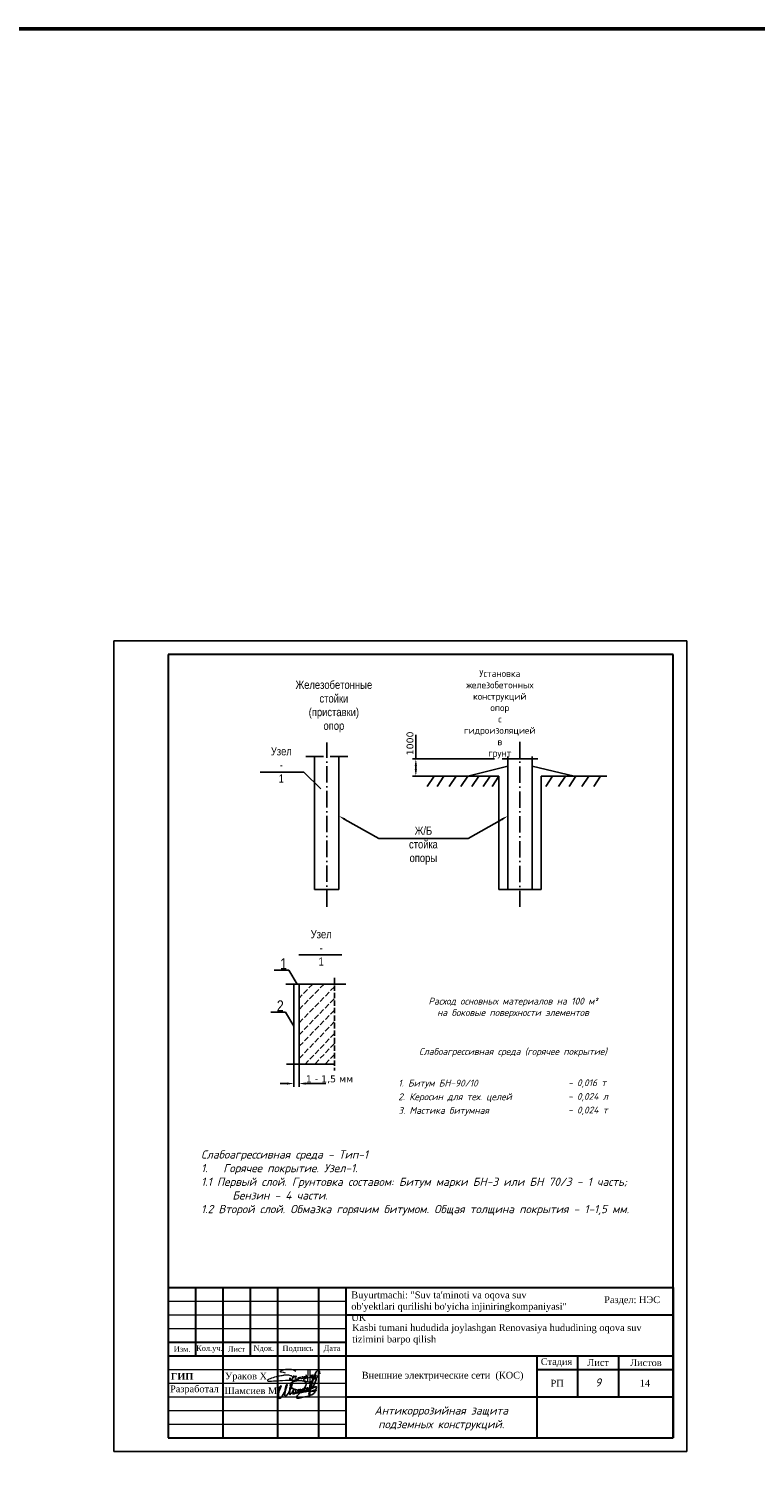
# Model space of a CAD drawing. Header units: metres. Extents: x 703615 to 712205, y 4306166 to 4311183.
# Tile 105 of 256: x 709587 to 709853, y 4306625 to 4307156. Entities that reach past the tile are written whole.
import ezdxf

# ---------------------------------------------------------------- set-up
doc = ezdxf.new("R2010")
doc.units = ezdxf.units.M
doc.header["$LTSCALE"] = 0.5
doc.linetypes.add('ACAD_ISO10W100', pattern=[18, 12, -3, 0, -3])
doc.linetypes.add('JIS_02_4.0', pattern=[5.5, 4, -1.5])
for name, color, linetype, lineweight in [('Графа', 7, 'Continuous', 30), ('Графа 20', 7, 'Continuous', 20), ('ПЛАН', 250, 'Continuous', 30), ('Слой размерная', 7, 'Continuous', 13), ('Формат', 7, 'Continuous', 25)]:
    doc.layers.add(name, color=color, linetype=linetype, lineweight=lineweight)
doc.layers.add('Таблицы', color=7, linetype='Continuous')
doc.layers.add('Титульный лист', color=7, linetype='Continuous')
doc.styles.add('--Стиль ЭОМ', font='isocpeui.ttf')
doc.styles.add('Arial Narrow', font='isocpeur.ttf')
doc.styles.add('Arial UPS', font='times.ttf', dxfattribs={"height": 2.5})
doc.styles.add('ISOCPEUR', font='isocpeui.ttf')
doc.styles.add('ISOCPEUR текстовый', font='isocpeur.ttf', dxfattribs={"width": 0.8, "oblique": 15})
doc.styles.add('Narrow', font='ARIALN.TTF')
doc.styles.get("Standard").update_dxf_attribs({"font": 'times.ttf'})
doc.styles.add('Times new roman', font='timesbd.ttf', dxfattribs={"height": 3})
doc.styles.add('Verdana', font='verdana.ttf')
doc.styles.add('ГОСТ300', font='isocpeur.ttf')

# ---------------------------------------------------------------- blocks, each defined once
blk = doc.blocks.new('A$C194E077B')
at = {"color": 5, "lineweight": 20}
for points in [[(42, -99), (83, -76), (96, -68), (110, -53), (122, -42), (131, -27), (137, -5), (137, 22), (125, 42), (110, 57), (100, 67), (80, 78), (58, 91), (13, 103), (-19, 112), (-87, 112), (-127, 112), (-231, 105), (-249, 100), (-271, 100), (-317, 88), (-348, 80), (-409, 70), (-436, 66), (-497, 49), (-543, 37), (-617, 24), (-665, 5), (-728, -12), (-787, -37), (-841, -58), (-859, -64), (-880, -77), (-894, -91), (-904, -101), (-904, -112), (-894, -123), (-871, -130), (-840, -134), (-808, -134), (-760, -134), (-737, -134), (-654, -127), (-612, -124), (-491, -116), (-389, -109), (-287, -102), (-158, -97), (-39, -97), (85, -89), (174, -89), (222, -82), (269, -75), (318, -67), (369, -63), (369, -63)], [(-162, 200), (-240, 221), (-364, 241), (-364, 276), (-310, 307), (-248, 324), (-145, 351), (-37, 351), (76, 351), (195, 319), (266, 278)], [(0, 0), (0, -92)], [(41, 2), (41, -98)], [(203, -24), (196, 1), (191, 21), (185, 44), (185, 65), (176, 81), (169, 93), (189, 73), (200, 70), (220, 70), (242, 70), (259, 75), (272, 78), (279, 90), (279, 70), (274, 51), (262, 26), (252, 0), (252, -16), (261, -33), (282, -45), (303, -50), (329, -43), (347, -33), (361, -19), (368, -6), (371, 33), (368, -6), (372, -22), (382, -27), (392, -33), (406, -29), (418, -26), (433, -12), (438, -3), (438, 39), (438, -3), (453, -18), (464, -25), (477, -25), (504, -20), (521, -3), (528, 9), (524, 23), (522, 41), (522, 48), (526, 55), (535, 63), (549, 63), (569, 49), (579, 25), (585, 1), (580, -18), (565, -26), (549, -26), (531, -8), (528, 9)], [(835, 300), (835, -171), (799, -177), (729, -165), (620, -121), (593, -75), (602, -42), (665, -20), (730, 7), (798, 17), (885, 36), (885, 36), (905, 45)], [(593, 2), (615, 20), (621, 30), (635, 45), (637, 70), (635, 45), (635, 19), (646, 1), (664, -10), (680, -10), (701, 0), (705, 13), (705, 35), (699, 66), (686, 94), (680, 122)], [(682, 123), (691, 107), (705, 87), (717, 87)], [(748, 299), (746, -138)], [(898, 116), (898, 60), (906, 31), (917, -11)], [(910, 55), (903, 116)], [(952, -13), (967, 14), (978, 53), (978, 112), (973, 131)], [(962, 114), (967, 97), (978, 53), (987, 20), (1013, 5), (1032, 10), (1061, 39), (1076, 96), (1076, 123), (1074, 180)], [(1064, 182), (1056, 151), (1045, 113), (1045, 80), (1055, 46), (1070, 20), (1088, 9), (1109, 9), (1132, 31), (1138, 57), (1138, 93)]]:
    blk.add_lwpolyline(points, dxfattribs=at)
for centre, radius, start, end in [((681, 122), 1.13, 41.39997, 190.58974), ((901, 116), 2.8, 15.30984, 164.56011), ((899, 54), 10.7, 301.20706, 10.14963), ((979, 116), 16.6, 111.912, 188.61507), ((1068, 178), 5.72, 18.18012, 138.99147), ((935, -4), 19.1, 202.86254, 330.92742)]:
    blk.add_arc(centre, radius, start, end, dxfattribs=at)
blk = doc.blocks.new('подпись')
at = {"color": 5, "lineweight": 25, "ltscale": 100}
for points in [[(0, 0), (-197, 126), (-197, 309), (-123, 591), (567, 1632), (953, 2109), (1273, 2414), (1527, 2589), (1215, 1792), (928, 1029), (653, 301), (452, -351), (337, -1266), (279, -1948), (312, -2490), (402, -2825), (550, -3092), (838, -3149), (1109, -3069), (1379, -2844), (1823, -2349), (2373, -1422), (2702, -820), (3274, 231), (3712, 1254), (3950, 2044), (4122, 2646), (4211, 2957), (4211, 3165), (4040, 3165), (3851, 2974), (3638, 2341), (3506, 1674), (3350, 976), (3274, 231), (3120, -1415), (3120, -1857), (3317, -2036), (3605, -2048), (3851, -1891), (4171, -1590), (4828, -736), (5198, -126), (5526, 553), (5978, 1354), (6150, 1952), (6273, 2417), (6429, 2974), (6479, 3340), (6421, 3531), (6214, 3468), (6044, 3207), (5855, 2707), (5740, 2219), (5543, 1396), (5452, 721), (5411, -824), (5461, -1293), (5617, -1293), (5822, -1224), (5929, -1113), (6273, -759), (6627, -458), (6988, -4), (7045, 320), (6939, 431), (6799, 332), (6709, 53), (6700, -324), (6717, -835), (6955, -991), (7218, -1090), (7530, -1056), (7694, -915), (7834, -793), (8039, -515), (8113, -294), (8146, 53), (8129, 576), (7965, 831), (7710, 907), (7407, 862), (7218, 698), (7054, 351), (7012, -4), (7054, -324), (7210, -671), (7456, -747), (7694, -660), (7883, -515), (8055, -370), (8146, -202), (8211, -4), (8129, 65), (7973, -160), (7990, -469), (8055, -770), (8417, -824), (8712, -759), (8967, -637), (9230, -458), (9509, -225), (9780, -15), (9977, 286), (10034, 629), (9977, 831), (9706, 907), (9468, 785), (9279, 553), (9098, 198), (9041, -149), (9090, -435), (9369, -602), (9706, -648), (9911, -480), (10174, -225), (10420, 42), (10510, 297), (10584, 698), (10568, 919), (10420, 1029), (10207, 976), (10010, 698), (9886, 419), (9854, 19), (9886, -271), (10108, -435), (10412, -458), (10855, -458), (11085, -347), (11274, -149), (11545, 88), (11791, 343), (11865, 530), (11800, 896), (11520, 1098), (11241, 1098), (11052, 907), (10962, 553), (11020, 187), (11274, -191), (11611, -271), (12013, -206), (12284, -46), (12596, 210), (12842, 507), (13056, 896), (13064, 1239), (12933, 1437), (12686, 1510), (12407, 1510), (12169, 1251), (12046, 946), (12071, 358), (12292, 92), (12686, -76), (13105, -8), (13524, 259), (13779, 480), (13959, 751), (13992, 1163), (14008, 1575), (13828, 1742), (13549, 1720), (13302, 1476), (13261, 1174), (13327, 717), (13639, 595), (14017, 648), (14362, 782), (14731, 961), (15125, 1228), (15511, 1540), (15955, 2143), (16685, 3313), (17038, 4339), (17548, 5552), (17580, 6032), (17392, 6143), (17194, 6143), (16833, 5990), (16193, 5479), (15462, 4778), (15068, 4042), (14772, 3424), (14616, 2547), (14575, 1575), (14534, -259), (14624, -1304), (14608, -1571), (14509, -1796), (14378, -1750), (14378, -1449), (14821, 583), (15035, 1498), (15240, 2360), (16053, 5014), (16858, 7447), (17203, 8388), (17548, 9017), (17942, 9475), (18172, 9647), (18574, 9475), (18829, 9334), (19058, 8846), (19149, 8160)], [(14813, -2173), (13228, -2295), (12276, -2455), (10970, -2715), (9780, -2959), (9016, -3058), (8614, -2879), (8515, -2555), (8819, -2032), (9180, -1590), (9599, -1129), (10954, 61), (11537, 782), (12276, 1910), (12785, 2795), (12982, 3378), (13007, 3779), (12842, 4164), (12440, 4484), (11980, 4724), (11052, 4945), (9525, 5029), (7850, 4785), (6725, 4362), (5978, 3759), (5699, 3115), (5715, 2555), (5855, 2131), (6339, 1670), (6963, 1285), (8031, 946), (9985, 480), (11405, 252), (12851, 210), (14312, 153), (14780, 175)], [(14756, 172), (16102, 122), (16866, 194), (17342, 294), (17531, 404), (17416, 522), (16973, 572), (16603, 553), (16119, 435), (15404, 153), (14945, -65), (14608, -267), (14370, -477), (14238, -785), (14206, -1216), (14353, -1502), (14977, -1605), (15593, -1453), (16004, -1266), (16423, -927), (16726, -557), (16907, -175), (17104, 362), (17285, 824), (17531, 1521), (17638, 2009), (17498, 2238), (17104, 2219), (16464, 1842), (15823, 1502), (15437, 1373), (15347, 1350), (15306, 1350)]]:
    blk.add_lwpolyline(points, dxfattribs=at)
blk = doc.blocks.new('shtamp')
at = {"layer": 'Графа'}
for p, q in [((-958.64, -109.4), (-773.64, -109.4)), ((-958.64, -109.4), (-958.64, -164.4)), ((-948.64, -109.4), (-948.64, -134.4)), ((-938.64, -109.4), (-938.64, -164.4)), ((-928.64, -109.4), (-928.64, -134.4)), ((-918.64, -109.4), (-918.64, -164.4)), ((-903.64, -109.4), (-903.64, -164.4)), ((-893.64, -109.4), (-893.64, -164.4)), ((-773.64, -109.4), (-773.64, -164.4)), ((-893.64, -119.4), (-773.64, -119.4)), ((-958.64, -129.4), (-893.64, -129.4)), ((-958.64, -134.4), (-773.64, -134.4)), ((-823.64, -134.4), (-823.64, -164.4)), ((-808.64, -134.4), (-808.64, -149.4)), ((-793.64, -134.4), (-793.64, -149.4)), ((-823.64, -139.4), (-773.64, -139.4)), ((-893.64, -149.4), (-773.64, -149.4)), ((-958.64, -164.4), (-773.64, -164.4))]:
    blk.add_line(p, q, dxfattribs=at)
at = {"layer": 'Графа 20'}
for p, q in [((-958.64, -114.4), (-893.64, -114.4)), ((-958.64, -119.4), (-893.64, -119.4)), ((-958.64, -124.4), (-893.64, -124.4)), ((-958.64, -139.4), (-893.64, -139.4)), ((-958.64, -144.4), (-893.64, -144.4)), ((-958.64, -149.4), (-893.64, -149.4)), ((-958.64, -154.4), (-893.64, -154.4)), ((-958.64, -159.4), (-893.64, -159.4))]:
    blk.add_line(p, q, dxfattribs=at)
at = {"color": 7, "lineweight": 30, "xscale": 0.008941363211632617, "yscale": 0.008941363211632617, "zscale": 0.008941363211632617}
blk.add_blockref('A$C194E077B', (-914.26, -142.47), dxfattribs=at)
at = {"color": 0, "linetype": 'ByBlock', "lineweight": 25, "xscale": 0.0008018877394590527, "yscale": 0.0008018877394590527, "zscale": 0.0008018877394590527}
blk.add_blockref('подпись', (-918.5, -147.47), dxfattribs=at)
at = {"layer": 'ПЛАН', "color": 18, "lineweight": 9, "true_color": 0x000000, "insert": (-957.73, -140.68), "char_height": 2.5, "width": 7.3567, "attachment_point": 1, "line_spacing_factor": 0.6, "style": 'Times new roman'}
blk.add_mtext('ГИП', dxfattribs=at)
at = {"layer": 'Слой размерная', "color": 7, "linetype": 'Continuous', "lineweight": 20, "char_height": 2.5, "attachment_point": 5}
for s, insert, width in [('{\\fISOCPEUR|b1|i1|c204|p34;\\H0.8333x;\\C256; }Раздел: НЭС', (-789.38, -114.18), 21.2008), ('{\\fTimes New Roman|b0|i0|c204|p18;Стадия}', (-816.39, -136.85, -293.72), 20), ('{\\fTimes New Roman|b0|i0|c204|p18;Лист}', (-801.14, -136.85, -293.72), 15), ('{\\fTimes New Roman|b0|i0|c204|p18;Листов}', (-783.64, -136.9, -293.72), 20)]:
    blk.add_mtext(s, dxfattribs=dict(at, insert=insert, width=width))
at = {"layer": 'Слой размерная', "color": 7, "lineweight": 20, "attachment_point": 5}
for s, insert, char_height, width in [('{\\fTimes New Roman|b0|i0|c204|p18;Изм.}', (-953.59, -131.9), 2, 10.0865), ('{\\fTimes New Roman|b0|i0|c204|p18;Кол.уч.}', (-943.59, -131.9), 2, 9.9135), ('{\\fTimes New Roman|b0|i0|c204|p18;Лист}', (-933.64, -131.9), 2, 10), ('{\\fTimes New Roman|b0|i0|c0|p18;N\\fTimes New Roman|b0|i0|c204|p18;док.}', (-923.64, -131.86), 2, 10), ('{\\fTimes New Roman|b0|i0|c204|p18;Подпись}', (-911.14, -131.9), 2, 15), ('{\\fTimes New Roman|b0|i0|c204|p18;Дата}', (-898.64, -131.9), 2, 10), ('{\\fTimes New Roman|b0|i0|c204|p18;РП}', (-816.15, -144.4, -293.72), 2.5, 20), ('14', (-783.99, -144.4, -293.72), 2.5, 20)]:
    blk.add_mtext(s, dxfattribs=dict(at, insert=insert, char_height=char_height, width=width))
at = {"layer": 'Таблицы', "ltscale": 0.6, "insert": (-858.13, -141.89), "char_height": 2.5, "width": 68.985, "attachment_point": 5, "style": 'ISOCPEUR текстовый'}
blk.add_mtext('{\\fTimes New Roman|b0|i0|c204|p18;\\Q0;\\W1;\\C7;Внешние электрические сети\\fTimes New Roman|b0|i0|c0|p18; \\fTimes New Roman|b0|i0|c204|p18; (КОС)}', dxfattribs=at)
at = {"layer": 'Титульный лист', "linetype": 'Continuous', "ltscale": 1000, "char_height": 2.5, "attachment_point": 1, "style": 'Arial UPS'}
for s, insert, width in [('\\pxql;{\\C7;Buyurtmachi: "Suv ta\'minoti va oqova suv ob\'yektlari qurilishi bo\'yicha injiniringkompaniyasi" UK}', (-891.58, -110.81), 80.0407), ('\\pxql;{\\H1.00436x;\\C7;Kasbi tumani hududida joylashgan Renovasiya hududining oqova suv\\Ptizimini barpo\\C256; qilish}', (-891.28, -122.79), 134.0404)]:
    blk.add_mtext(s, dxfattribs=dict(at, insert=insert, width=width))
at = {"layer": 'Формат', "color": 7, "ltscale": 100, "char_height": 2.5, "width": 20, "attachment_point": 5}
for s, insert in [('Ураков Х', (-930.18, -142.17)), ('Разработал', (-949.08, -146.89)), ('Шамсиев М', (-928.43, -147.17))]:
    blk.add_mtext(s, dxfattribs=dict(at, insert=insert))

msp = doc.modelspace()

# ---------------------------------------------------------------- linework, layer by layer
at = {"lineweight": 25}
for p, q in [((709617.6, 4306932.04, 321.54), (709617.6, 4306635.04, 321.54)), ((709827.6, 4306932.04, 321.54), (709617.6, 4306932.04, 321.54)), ((709827.6, 4306635.04, 321.54), (709827.6, 4306932.04, 321.54)), ((709617.6, 4306635.04, 321.54), (709827.6, 4306635.04, 321.54))]:
    msp.add_line(p, q, dxfattribs=at)
at = {"lineweight": 30}
for p, q in [((709637.6, 4306927.04, 321.54), (709637.6, 4306640.04, 321.54)), ((709822.6, 4306640.04, 321.54), (709822.6, 4306927.04, 321.54))]:
    msp.add_line(p, q, dxfattribs=at)
at = {"color": 0, "linetype": 'ByBlock', "lineweight": 30}
msp.add_line((709822.6, 4306927.04, 321.54), (709637.6, 4306927.04, 321.54), dxfattribs=at)
at = {"color": 0}
for p, q in [((709728.3, 4306888.79, 321.54), (709728.3, 4306897.66, 321.54)), ((709687.95, 4306889.67, 321.54), (709694.41, 4306889.67, 321.54)), ((709691.18, 4306889.67, 321.54), (709691.18, 4306840.96, 321.54)), ((709696.88, 4306889.67, 321.54), (709703.34, 4306889.67, 321.54)), ((709700.11, 4306840.96, 321.54), (709700.11, 4306889.67, 321.54)), ((709757.08, 4306888.79, 321.54), (709727.05, 4306888.79, 321.54)), ((709728.3, 4306884.98, 321.54), (709728.3, 4306886.29, 321.54)), ((709747.32, 4306882.48, 321.54), (709762, 4306886.15, 321.54)), ((709759.93, 4306888.79, 321.54), (709773, 4306888.79, 321.54)), ((709762, 4306889.67, 321.54), (709762, 4306840.96, 321.54)), ((709770.93, 4306840.96, 321.54), (709770.93, 4306889.67, 321.54)), ((709770.93, 4306886.16, 321.54), (709786.26, 4306882.48, 321.54)), ((709671.22, 4306883.91, 321.54), (709687.2, 4306883.91, 321.54)), ((709687.2, 4306883.91, 321.54), (709693.54, 4306877.88, 321.54)), ((709757.08, 4306882.48, 321.54), (709727.05, 4306882.48, 321.54)), ((709735.02, 4306882.48, 321.54), (709732.48, 4306878.71, 321.54)), ((709734.58, 4306882.48, 321.54), (709758.76, 4306882.48, 321.54)), ((709738.6, 4306882.48, 321.54), (709736.06, 4306878.71, 321.54)), ((709743.02, 4306882.48, 321.54), (709740.48, 4306878.71, 321.54)), ((709747.32, 4306882.48, 321.54), (709744.78, 4306878.71, 321.54)), ((709751.4, 4306882.48, 321.54), (709748.86, 4306878.71, 321.54)), ((709755.57, 4306882.48, 321.54), (709753.03, 4306878.71, 321.54)), ((709758.76, 4306882.48, 321.54), (709756.22, 4306878.71, 321.54)), ((709758.76, 4306840.96, 321.54), (709758.76, 4306882.48, 321.54)), ((709774.17, 4306882.48, 321.54), (709798.35, 4306882.48, 321.54)), ((709774.17, 4306840.96, 321.54), (709774.17, 4306882.48, 321.54)), ((709778.42, 4306882.48, 321.54), (709775.88, 4306878.71, 321.54)), ((709783.12, 4306882.48, 321.54), (709780.58, 4306878.71, 321.54)), ((709786.98, 4306882.48, 321.54), (709784.44, 4306878.71, 321.54)), ((709791.73, 4306882.48, 321.54), (709789.19, 4306878.71, 321.54)), ((709796.03, 4306882.48, 321.54), (709793.49, 4306878.71, 321.54)), ((709702.33, 4306866.63, 321.54), (709714.69, 4306859.67, 321.54)), ((709759.82, 4306866.63, 321.54), (709747.47, 4306859.67, 321.54)), ((709714.69, 4306859.67, 321.54), (709747.47, 4306859.67, 321.54)), ((709691.18, 4306840.96, 321.54), (709700.11, 4306840.96, 321.54)), ((709762, 4306840.96, 321.54), (709758.76, 4306840.96, 321.54)), ((709762, 4306840.96, 321.54), (709770.93, 4306840.96, 321.54)), ((709774.17, 4306840.96, 321.54), (709770.93, 4306840.96, 321.54)), ((709685.44, 4306817.04, 321.54), (709701.14, 4306817.04, 321.54)), ((709681.77, 4306811.38, 321.54), (709676.41, 4306811.38, 321.54)), ((709684.78, 4306806.27, 321.54), (709681.77, 4306811.38, 321.54)), ((709680.68, 4306806.27, 321.54), (709702.69, 4306806.27, 321.54)), ((709683.59, 4306806.27, 321.54), (709683.59, 4306775.45, 321.54)), ((709685.49, 4306806.27, 321.54), (709698.47, 4306806.27, 321.54)), ((709685.49, 4306775.45, 321.54), (709685.49, 4306806.27, 321.54)), ((709680.58, 4306795.97, 321.54), (709675.22, 4306795.97, 321.54)), ((709683.59, 4306790.86, 321.54), (709680.58, 4306795.97, 321.54)), ((709685.49, 4306776.9, 321.54), (709680.91, 4306776.9, 321.54)), ((709683.59, 4306775.45, 321.54), (709683.59, 4306768.58, 321.54)), ((709698.47, 4306776.9, 321.54), (709685.49, 4306776.9, 321.54)), ((709685.49, 4306775.33, 321.54), (709685.49, 4306768.58, 321.54)), ((709681.09, 4306769.83, 321.54), (709678.59, 4306769.83, 321.54)), ((709687.99, 4306769.83, 321.54), (709695.28, 4306769.83, 321.54))]:
    msp.add_line(p, q, dxfattribs=at)
at = {"color": 0, "linetype": 'ACAD_ISO10W100'}
for p, q in [((709695.65, 4306834.63, 321.54), (709695.65, 4306894.82, 321.54)), ((709766.47, 4306895.08, 321.54), (709766.47, 4306834.63, 321.54))]:
    msp.add_line(p, q, dxfattribs=at)
at = {"color": 0, "linetype": 'JIS_02_4.0'}
for p, q in [((709690.52, 4306806.27, 321.54), (709685.49, 4306801.14, 321.54)), ((709694.65, 4306806.27, 321.54), (709685.49, 4306796.95, 321.54)), ((709698.47, 4306808.56, 321.54), (709698.47, 4306774.61, 321.54)), ((709698.47, 4306805.3, 321.54), (709685.49, 4306792.02, 321.54)), ((709698.35, 4306800.89, 321.54), (709685.49, 4306787.64, 321.54)), ((709698.47, 4306796.74, 321.54), (709685.49, 4306783.38, 321.54)), ((709698.4, 4306792.42, 321.54), (709685.49, 4306778.94, 321.54)), ((709698.47, 4306788.15, 321.54), (709687.7, 4306776.9, 321.54)), ((709698.47, 4306784.49, 321.54), (709691.2, 4306776.9, 321.54)), ((709698.47, 4306780.48, 321.54), (709695.04, 4306776.9, 321.54))]:
    msp.add_line(p, q, dxfattribs=at)
at = {"color": 0, "linetype": 'ByBlock', "lineweight": 50}
msp.add_lwpolyline([(703614.91, 4307156.26), (712204.71, 4307156.26), (712204.71, 4306165.84), (703614.91, 4306165.84)], close=True, dxfattribs=at)
at = {"color": 0}
for points in [[(709727.89, 4306886.29, 321.54), (709728.72, 4306886.29, 321.54), (709728.3, 4306888.79, 321.54)], [(709727.89, 4306884.98, 321.54), (709728.72, 4306884.98, 321.54), (709728.3, 4306882.48, 321.54)], [(709702.54, 4306866.99, 321.54), (709702.13, 4306866.27, 321.54), (709700.15, 4306867.86, 321.54)], [(709759.62, 4306866.99, 321.54), (709760.03, 4306866.27, 321.54), (709762, 4306867.86, 321.54)], [(709681.09, 4306770.24, 321.54), (709681.09, 4306769.41, 321.54), (709683.59, 4306769.83, 321.54)], [(709687.99, 4306770.24, 321.54), (709687.99, 4306769.41, 321.54), (709685.49, 4306769.83, 321.54)]]:
    msp.add_solid(points, dxfattribs=at)

# ---------------------------------------------------------------- block references
at = {"color": 1, "lineweight": 50}
msp.add_blockref('shtamp', (710596.24, 4306804.44, 321.54), dxfattribs=at)

# ---------------------------------------------------------------- texts
at = {"color": 0, "style": 'Verdana'}
msp.add_text('1 - 1,5 мм ', height=2.5, dxfattribs=at).set_placement((709688.01, 4306770.29, 321.54))
at = {"color": 0}
for s, width, insert, char_height, attachment_point, style in [('Установка железобетонных конструкций опор с гидроизоляцией в грунт', 0.5554, (709759.08, 4306905.14, 321.54), 2.5, 5, 'Arial Narrow'), ('Железобетонные стойки (приставки) опор', 0.4921, (709698.27, 4306908, 321.54), 3, 5, 'Narrow'), ('Узел - 1', 0.4921, (709679.01, 4306886.59, 321.54), 3, 5, 'Narrow'), ('Ж/Б стойка\\Pопоры', 0.4921, (709731.08, 4306857.04, 321.54), 3, 5, 'Narrow'), ('Узел - 1 ', 0.5554, (709693.62, 4306819.56, 321.54), 3, 5, 'Narrow'), ('1', 0.053, (709678.55, 4306815.72, 321.54), 4, 1, 'Narrow'), ('2', 0.053, (709677.36, 4306800.31, 321.54), 4, 1, 'Narrow')]:
    msp.add_mtext_dynamic_manual_height_columns(s, width=width, gutter_width=0.3, heights=[0], dxfattribs=dict(at, insert=insert, char_height=char_height, attachment_point=attachment_point, style=style))
at = {"color": 0, "insert": (709726.17, 4306894.47, 321.54), "char_height": 2.5, "attachment_point": 5, "rotation": 90, "style": 'Verdana'}
msp.add_mtext('1000', dxfattribs=at)
at = {"lineweight": 30, "char_height": 2.5, "style": '--Стиль ЭОМ'}
for s, insert, attachment_point in [('{\\C0;Расход основных материалов на 100 м²\\Pна боковые поверхности элементов}', (709763.9, 4306797.6, 321.54), 5), ('{\\C0;Слабоагрессивная среда (горячее покрытие)}', (709763.9, 4306781.24, 321.54), 5), ('{\\C0;1. Битум БН-90/10}', (709721.87, 4306769.64, 321.54), 4), ('{\\C0;- 0,016 т}', (709784.06, 4306769.83, 321.54), 4), ('{\\C0;2. Керосин для тех. целей}', (709721.87, 4306764.64, 321.54), 4), ('{\\C0;- 0,024 л}', (709784.06, 4306764.83, 321.54), 4), ('{\\C0;3. Мастика битумная}', (709721.87, 4306759.64, 321.54), 4), ('{\\C0;- 0,024 т}', (709784.06, 4306759.83, 321.54), 4)]:
    msp.add_mtext(s, dxfattribs=dict(at, insert=insert, attachment_point=attachment_point))
at = {"lineweight": 30, "insert": (709649.62, 4306745.33, 321.54), "char_height": 3, "width": 165.5751, "attachment_point": 1, "style": '--Стиль ЭОМ'}
msp.add_mtext('{\\C0;Слабоагрессивная среда - Тип-1\\P1.   Горячее покрытие. Узел-1.\\P1.1 Первый слой. Грунтовка составом: Битум марки БН-3 или БН 70/3 - 1 часть; \\P      Бензин - 4 части.\\P1.2 Второй слой. Обмазка горячим битумом. Общая толщина покрытия - 1-1,5 мм.}', dxfattribs=at)
at = {"color": 0, "linetype": 'ByBlock', "lineweight": 5, "insert": (709795.1, 4306660.29, 321.54), "char_height": 3, "attachment_point": 5, "style": 'ГОСТ300'}
msp.add_mtext_dynamic_manual_height_columns('{\\fISOCPEUR|b0|i1|c204|p34;9}', width=3, gutter_width=0.01, heights=[0], dxfattribs=at)
at = {"color": 7, "lineweight": 15, "insert": (709737.6, 4306647.11, 321.54), "char_height": 3, "width": 67.9172, "attachment_point": 5, "rotation": 0.0001, "style": 'ISOCPEUR'}
msp.add_mtext('{\\C0;Антикоррозийная защита \\Pподземных конструкций.}', dxfattribs=at)

doc.saveas('drawing.dxf')
